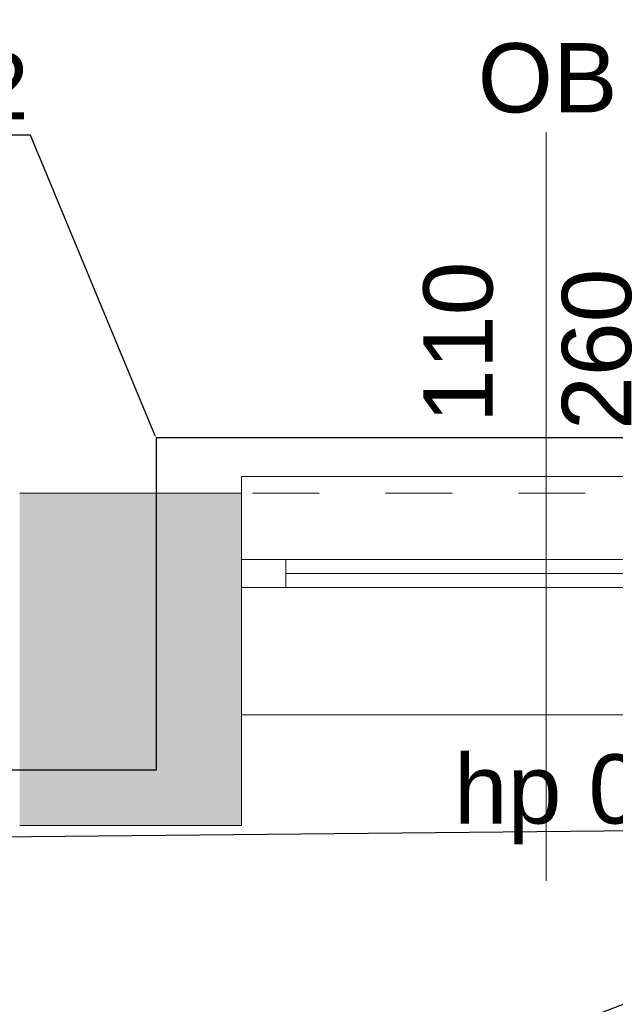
# Model space of a CAD drawing. Header units: millimetres. Extents: x 922208 to 1069538, y -182208 to -99877.
# Tile 157 of 256: x 984187 to 985261, y -161298 to -159521. Entities that reach past the tile are written whole.
import ezdxf
from ezdxf import colors
from ezdxf.entities.mleader import LeaderData, LeaderLine
from ezdxf.math import Vec2, Vec3

# ---------------------------------------------------------------- set-up
doc = ezdxf.new("R2010")
doc.units = ezdxf.units.MM
doc.header["$MEASUREMENT"] = 0
doc.linetypes.add('HIDDEN', pattern=[20, 10, -10])
doc.linetypes.add('Przerywana', pattern=[240, 120, -120])
for name, color, linetype, lineweight in [('IS_KLIM Opis_Średnice', 7, 'Continuous', 9), ('IS_KLIM_FREON', 6, 'GAS_LINE', 35), ('IS_POWRÓT', 5, 'HIDDEN', 30), ('Nowe_220-A Ściany_Nr_pióra__19', 255, 'Continuous', 0), ('Nowe_220-A Ściany_Nr_pióra__23', 7, 'Continuous', 15), ('Nowe_220-A Ściany_Nr_pióra__27', 7, 'Continuous', 25), ('Nowe_220-A Ściany_Nr_pióra__3', 7, 'Continuous', 13), ('Nowe_220-A Ściany_Nr_pióra__7', 7, 'Continuous', 13)]:
    doc.layers.add(name, color=color, linetype=linetype, lineweight=lineweight)
doc.layers.add('Nowe_220-A Ściany_Nr_pióra__45', color=7, linetype='Continuous', lineweight=15, true_color=0x40a5ff)
doc.styles.add('STYL_AUTOMATYCZNY_1', font='arial.ttf')
doc.linetypes.add('GAS_LINE', pattern='A,12.7,-5.08,["GAS",Standard,S=2.54,R=0,X=-2.54,Y=-1.27],-6.35', length=24.13)

# ---------------------------------------------------------------- blocks, each defined once
blk = doc.blocks.new('parter01')
at = {"layer": 'Nowe_220-A Ściany_Nr_pióra__19', "linetype": 'Continuous', "lineweight": 0}
for points in [[(984186.55083, -101090.02068), (984586.55075, -101090.02068), (984586.55075, -100860.02069), (984586.55075, -100810.02065), (984586.55075, -100690.02076), (984186.55083, -100690.02076)], [(984186.55073, -101090.02068), (984186.55073, -101290.02068), (984586.55073, -101290.02068), (984586.55073, -101090.02068)]]:
    blk.add_hatch(color=255, dxfattribs=at).paths.add_polyline_path(points)
at = {"layer": 'Nowe_220-A Ściany_Nr_pióra__23', "color": 7, "linetype": 'Continuous', "lineweight": 0}
for p, q in [((984586.55073, -100810.02068), (984666.55073, -100810.02068)), ((984666.55073, -100810.02068), (984666.55073, -100860.02068)), ((984666.55073, -100860.02068), (984586.55073, -100860.02068))]:
    blk.add_line(p, q, dxfattribs=at)
at = {"layer": 'Nowe_220-A Ściany_Nr_pióra__27', "color": 7, "linetype": 'Continuous', "lineweight": 0}
for p, q in [((984586.55073, -100690.02068), (984586.55073, -100810.02068)), ((984586.55073, -100690.02068), (984586.55073, -100810.02068)), ((984586.55073, -100810.02068), (984586.55073, -100860.02068)), ((984586.55073, -100810.02068), (984586.55073, -100860.02068)), ((984586.55073, -100810.02068), (984586.55073, -100860.02068)), ((984586.55073, -100860.02068), (984586.55073, -101090.02068)), ((984586.55073, -100860.02068), (984586.55073, -101090.02068))]:
    blk.add_line(p, q, dxfattribs=at)
for points in [[(984586.55073, -100690.02068), (984186.55073, -100690.02068)], [(984586.55073, -101290.02068), (984586.55073, -101090.02068)], [(984186.55073, -101290.02068), (984586.55073, -101290.02068)]]:
    blk.add_lwpolyline(points, dxfattribs=at)
at = {"layer": 'Nowe_220-A Ściany_Nr_pióra__3', "color": 7, "linetype": 'Continuous', "lineweight": 0}
for p, q in [((985686.55073, -100660.02068), (984586.55073, -100660.02068)), ((984586.55073, -100660.02068), (984586.55073, -100690.02068)), ((984666.55073, -100810.02068), (985606.55073, -100810.02068)), ((985606.55073, -100835.02068), (984666.55073, -100835.02068)), ((985606.55073, -100860.02068), (984666.55073, -100860.02068)), ((985686.55073, -101090.02068), (984586.55073, -101090.02068))]:
    blk.add_line(p, q, dxfattribs=at)
at = {"layer": 'Nowe_220-A Ściany_Nr_pióra__3', "color": 7, "linetype": 'Przerywana', "lineweight": 0}
blk.add_line((985686.55073, -100690.02068), (984586.55073, -100690.02068), dxfattribs=at)
at = {"layer": 'Nowe_220-A Ściany_Nr_pióra__45', "color": 161, "linetype": 'Continuous', "lineweight": 0, "true_color": 0x40a5ff}
blk.add_line((985136.55073, -100038.23497), (985136.55073, -101390.02068), dxfattribs=at)
at = {"layer": 'Nowe_220-A Ściany_Nr_pióra__7', "color": 7, "linetype": 'Continuous', "lineweight": 0, "char_height": 125, "attachment_point": 7, "style": 'STYL_AUTOMATYCZNY_1'}
for s, insert in [('\\A1;{\\pql;\\pt0;\\fArial|b0|i0|c238|p0;\\W1.000000;OB\\fArial|b0|i0|c238|p0;\\W1.000000;\\fArial|b0|i0|c238|p0;\\W1.000000;\\fArial|b0|i0|c238|p0;\\W1.000000;}', (985012.70848, -100004.61289)), ('\\A1;{\\pql;\\pt0;\\fArial|b0|i0|c238|p0;\\W1.000000;hp 0\\fArial|b0|i0|c238|p0;\\W1.000000;\\A1{\\H.66x;\\S^  ;}\\fArial|b0|i0|c238|p0;\\W1.000000;\\fArial|b0|i0|c238|p0;\\W1.000000;}', (984969.72573, -101324.08834))]:
    blk.add_mtext(s, dxfattribs=dict(at, insert=insert))
at = {"layer": 'Nowe_220-A Ściany_Nr_pióra__7', "color": 7, "linetype": 'Continuous', "lineweight": 0, "char_height": 125, "attachment_point": 7, "rotation": 90, "style": 'STYL_AUTOMATYCZNY_1'}
for s, insert in [('\\A1;{\\pql;\\pt0;\\fArial|b0|i0|c238|p0;\\W1.000000;110\\fArial|b0|i0|c238|p0;\\W1.000000;\\A1{\\H.66x;\\S^  ;}\\fArial|b0|i0|c238|p0;\\W1.000000;\\fArial|b0|i0|c238|p0;\\W1.000000;}', (985076.14293, -100563.31868)), ('\\A1;{\\pql;\\pt0;\\fArial|b0|i0|c238|p0;\\W1.000000;260\\fArial|b0|i0|c238|p0;\\W1.000000;\\A1{\\H.66x;\\S^  ;}\\fArial|b0|i0|c238|p0;\\W1.000000;\\fArial|b0|i0|c238|p0;\\W1.000000;}', (985326.14293, -100576.04218))]:
    blk.add_mtext(s, dxfattribs=dict(at, insert=insert))

msp = doc.modelspace()

# ---------------------------------------------------------------- block references
at = {"layer": 'IS_POWRÓT', "color": 27, "linetype": 'ByBlock', "lineweight": 30}
msp.add_blockref('parter01', (0, -59685.2), dxfattribs=at)

# ---------------------------------------------------------------- next in the draw order: linework, layer by layer
at = {"layer": 'IS_KLIM_FREON', "lineweight": 25, "ltscale": 0.3}
msp.add_lwpolyline([(985367.8, -160275.2), (984432.5, -160275.2), (984432.5, -160875.2), (983439.1, -160875.2)], dxfattribs=at)

# ---------------------------------------------------------------- next in the draw order: leaders
at = {"layer": 'IS_KLIM Opis_Średnice', "ltscale": 30}
ml = msp.add_multileader_mtext('Standard', dxfattribs=at)
ml.set_content('{\\fArial|b0|i0|c238|p0;\\C7;Odprowadzenie skroplin (przewód tłoczny) od klimatyzatora zastosować pompkę skroplin. W związku z brakiiem w pobliżu istenijącego pionu kanalizacyji sanitarnej skropliny z klimatyzacji zaleca się odprowadzić na zewnątrz budynku. W tym celu należy zamontować rurę odpływową, która skieruje wodę do rynny lub specjalnego zbiornika. Należy pamiętać o regularnym opróżnianiu zbiornika, aby zapobiec jego przepełnieniu. Ustalić bezpośrednio z Inwestrem podczas  robót budowlanych.  }', color=256)
ml.set_leader_properties()
ml.build(insert=Vec2(0, 0))
ml.multileader.update_dxf_attribs({"text_left_attachment_type": 6, "text_right_attachment_type": 6, "dogleg_length": 0.36})
ctx = ml.context
ctx.base_point, ctx.char_height, ctx.plane_origin, ctx.plane_y_axis = Vec3(974324.6, -162309.3), 150, Vec3(1001492.7, -152860.8), Vec3(0, -1)
ctx.left_attachment, ctx.right_attachment = 6, 6
notes = []
notes.append((ctx, [(0, (1, 1, 0), (982628, -162309.3), (-1, 0), 0.36, [(1, [(982965.1, -161006.5), (986115.7, -160976.5)], 256, [])])]))
ctx.mtext.insert, ctx.mtext.width, ctx.mtext.flow_direction = Vec3(974326.6, -162115.2), 8371.204, 5
ctx.mtext.has_bg_fill, ctx.mtext.bg_color, ctx.mtext.bg_scale_factor, ctx.mtext.bg_transparency, ctx.mtext.use_window_bg_color = 1, -939524096, 1.5, 0, 1
for ctx, leaders in notes:
    for number, flags, end, landing, length, lines in leaders:
        leader = LeaderData()
        leader.index, (leader.has_last_leader_line, leader.has_dogleg_vector, leader.attachment_direction) = number, flags
        leader.last_leader_point, leader.dogleg_vector, leader.dogleg_length = Vec3(end), Vec3(landing), length
        for number, points, colour, breaks in lines:
            line = LeaderLine()
            line.index, line.vertices, line.color, line.breaks = number, Vec3.list(points), colors.encode_raw_color(colour), breaks
            leader.lines.append(line)
        ctx.leaders.append(leader)

# ---------------------------------------------------------------- next in the draw order: leaders
ml = msp.add_multileader_mtext('Standard', dxfattribs=at)
ml.set_content('{\\fArial|b0|i0|c238|p0;%%C6,35/%%C9,52}', color=256)
ml.set_leader_properties()
ml.build(insert=Vec2(0, 0))
ml.multileader.update_dxf_attribs({"text_left_attachment_type": 5, "text_right_attachment_type": 5, "dogleg_length": 0.8})
ctx = ml.context
ctx.base_point, ctx.char_height, ctx.plane_origin = Vec3(983256.7, -159728.9), 120, Vec3(987905.4, -158004.7)
ctx.left_attachment, ctx.right_attachment, ctx.text_align_type = 5, 5, 2
notes = []
notes.append((ctx, [(0, (1, 1, 0), (984205.8, -159728.9), (-1, 0), 0.8, [(0, [(984432.5, -160275.2)], 256, [])])]))
ctx.mtext.insert, ctx.mtext.alignment, ctx.mtext.flow_direction = Vec3(984203, -159580.7), 3, 5
ctx.mtext.has_bg_fill, ctx.mtext.bg_color, ctx.mtext.bg_scale_factor, ctx.mtext.bg_transparency, ctx.mtext.use_window_bg_color = 1, -939524096, 1.5, 0, 1
for ctx, leaders in notes:
    for number, flags, end, landing, length, lines in leaders:
        leader = LeaderData()
        leader.index, (leader.has_last_leader_line, leader.has_dogleg_vector, leader.attachment_direction) = number, flags
        leader.last_leader_point, leader.dogleg_vector, leader.dogleg_length = Vec3(end), Vec3(landing), length
        for number, points, colour, breaks in lines:
            line = LeaderLine()
            line.index, line.vertices, line.color, line.breaks = number, Vec3.list(points), colors.encode_raw_color(colour), breaks
            leader.lines.append(line)
        ctx.leaders.append(leader)

doc.saveas('drawing.dxf')
